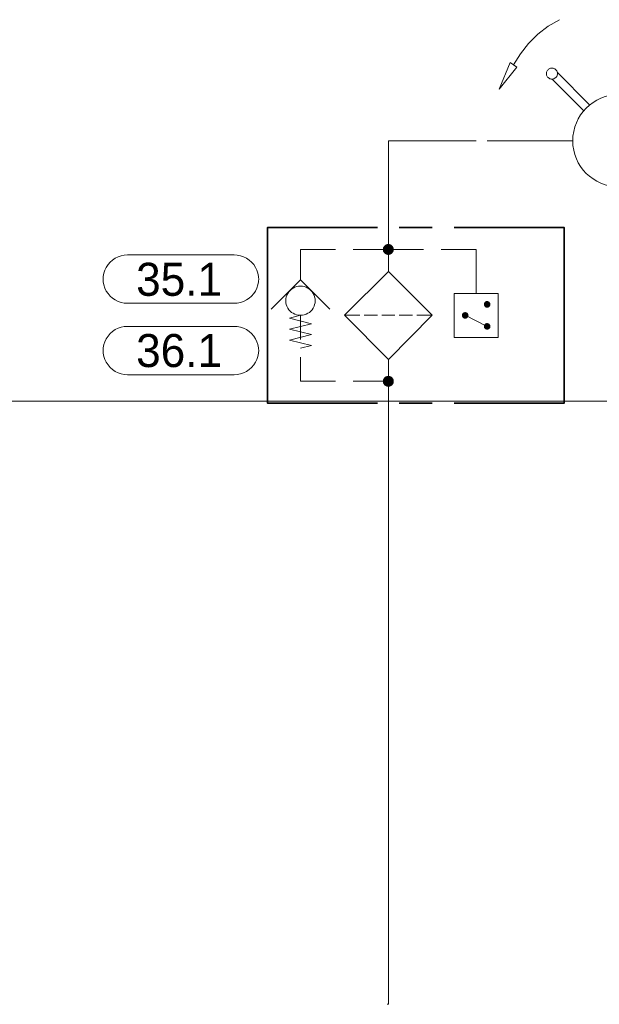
# Model space of a CAD drawing. Header units: millimetres. Extents: x 0 to 203, y 0 to 47.
# Tile 46 of 196: x 35.8 to 37.87, y 3.5 to 7.02. Entities that reach past the tile are written whole.
import ezdxf

# ---------------------------------------------------------------- set-up
doc = ezdxf.new("R2010")
doc.units = ezdxf.units.MM
for name, color, linetype in [('PDF_Geomertry', 7, 'Continuous'), ('PDF_Solid Fills', 7, 'Continuous'), ('PDF_Text', 7, 'Continuous')]:
    doc.layers.add(name, color=color, linetype=linetype)
doc.styles.add('PDF Arial', font='txt')

msp = doc.modelspace()

# ---------------------------------------------------------------- hatches: boundary and pattern name
at = {"layer": 'PDF_Solid Fills', "transparency": 33554559}
for points in [[(37.1188, 6.1943), (37.0987, 6.1943), (37.0993, 6.1971)], [(37.1188, 6.1943), (37.0993, 6.1993), (37.1001, 6.2021)], [(37.1188, 6.1943), (37.0993, 6.1971), (37.0993, 6.1993)], [(37.1188, 6.1943), (37.1001, 6.2021), (37.1015, 6.204)], [(37.1188, 6.1943), (37.1015, 6.204), (37.1029, 6.2062)], [(37.1188, 6.1943), (37.1029, 6.2062), (37.1049, 6.2082)], [(37.1188, 6.1943), (37.1049, 6.2082), (37.1063, 6.2096)], [(37.1188, 6.1943), (37.1063, 6.2096), (37.1085, 6.2118)], [(37.1188, 6.1943), (37.1085, 6.2118), (37.1113, 6.2124)], [(37.1188, 6.1943), (37.1113, 6.2124), (37.1132, 6.2132)], [(37.1188, 6.1943), (37.1132, 6.2132), (37.116, 6.2138)], [(37.1188, 6.1943), (37.116, 6.2138), (37.1188, 6.2138)], [(37.1188, 6.1943), (37.121, 6.2138), (37.1237, 6.2132)], [(37.1188, 6.1943), (37.1188, 6.2138), (37.121, 6.2138)], [(37.1188, 6.1943), (37.1237, 6.2132), (37.1257, 6.2124)], [(37.1188, 6.1943), (37.1257, 6.2124), (37.1285, 6.2118)], [(37.1188, 6.1943), (37.1285, 6.2118), (37.1307, 6.2096)], [(37.1188, 6.1943), (37.1307, 6.2096), (37.1326, 6.2082)], [(37.1188, 6.1943), (37.1326, 6.2082), (37.134, 6.2062)], [(37.1188, 6.1943), (37.134, 6.2062), (37.1354, 6.204)], [(37.1188, 6.1943), (37.1354, 6.204), (37.1368, 6.2021)], [(37.1188, 6.1943), (37.1368, 6.2021), (37.1376, 6.1993)], [(37.1188, 6.1943), (37.1376, 6.1993), (37.1382, 6.1971)], [(37.1188, 6.1943), (37.1382, 6.1971), (37.1382, 6.1943)], [(37.1188, 6.1943), (37.0993, 6.1915), (37.0987, 6.1943)], [(37.1188, 6.1943), (37.0993, 6.1896), (37.0993, 6.1915)], [(37.1188, 6.1943), (37.1001, 6.1868), (37.0993, 6.1896)], [(37.1188, 6.1943), (37.1015, 6.1846), (37.1001, 6.1868)], [(37.1188, 6.1943), (37.1029, 6.1826), (37.1015, 6.1846)], [(37.1188, 6.1943), (37.1049, 6.1804), (37.1029, 6.1826)], [(37.1188, 6.1943), (37.1063, 6.179), (37.1049, 6.1804)], [(37.1188, 6.1943), (37.1085, 6.1776), (37.1063, 6.179)], [(37.1188, 6.1943), (37.1113, 6.1763), (37.1085, 6.1776)], [(37.1188, 6.1943), (37.1132, 6.1757), (37.1113, 6.1763)], [(37.1188, 6.1943), (37.116, 6.1749), (37.1132, 6.1757)], [(37.1188, 6.1943), (37.1188, 6.1749), (37.116, 6.1749)], [(37.1188, 6.1943), (37.121, 6.1749), (37.1188, 6.1749)], [(37.1188, 6.1943), (37.1237, 6.1757), (37.121, 6.1749)], [(37.1188, 6.1943), (37.1257, 6.1763), (37.1237, 6.1757)], [(37.1188, 6.1943), (37.1285, 6.1776), (37.1257, 6.1763)], [(37.1188, 6.1943), (37.1307, 6.179), (37.1285, 6.1776)], [(37.1188, 6.1943), (37.1326, 6.1804), (37.1307, 6.179)], [(37.1188, 6.1943), (37.134, 6.1826), (37.1326, 6.1804)], [(37.1188, 6.1943), (37.1354, 6.1846), (37.134, 6.1826)], [(37.1188, 6.1943), (37.1368, 6.1868), (37.1354, 6.1846)], [(37.1188, 6.1943), (37.1376, 6.1896), (37.1368, 6.1868)], [(37.1188, 6.1943), (37.1382, 6.1915), (37.1376, 6.1896)], [(37.1188, 6.1943), (37.1382, 6.1943), (37.1382, 6.1915)], [(37.4724, 5.9979), (37.4604, 6.0012), (37.4613, 6.0026)], [(37.4724, 5.9979), (37.4604, 5.9993), (37.4604, 6.0012)], [(37.4724, 5.9979), (37.4604, 5.9979), (37.4604, 5.9993)], [(37.4724, 5.9979), (37.4604, 5.9965), (37.4604, 5.9979)], [(37.4724, 5.9979), (37.4604, 5.9951), (37.4604, 5.9965)], [(37.4724, 5.9979), (37.4613, 5.9938), (37.4604, 5.9951)], [(37.4724, 5.9979), (37.4613, 6.0026), (37.4618, 6.004)], [(37.4724, 5.9979), (37.4618, 5.9924), (37.4613, 5.9938)], [(37.4724, 5.9979), (37.4618, 6.004), (37.4626, 6.0049)], [(37.4724, 5.9979), (37.4626, 5.991), (37.4618, 5.9924)], [(37.4724, 5.9979), (37.4626, 6.0049), (37.464, 6.0063)], [(37.4724, 5.9979), (37.464, 5.9896), (37.4626, 5.991)], [(37.4724, 5.9979), (37.464, 6.0063), (37.4646, 6.0076)], [(37.4724, 5.9979), (37.4646, 5.9888), (37.464, 5.9896)], [(37.4724, 5.9979), (37.4646, 6.0076), (37.466, 6.0082)], [(37.4724, 5.9979), (37.466, 5.9874), (37.4646, 5.9888)], [(37.4724, 5.9979), (37.466, 6.0082), (37.4674, 6.009)], [(37.4724, 5.9979), (37.4674, 5.9868), (37.466, 5.9874)], [(37.4724, 5.9979), (37.4674, 6.009), (37.4688, 6.0096)], [(37.4724, 5.9979), (37.4688, 5.9868), (37.4674, 5.9868)], [(37.4724, 5.9979), (37.4688, 6.0096), (37.471, 6.0096)], [(37.4724, 5.9979), (37.471, 5.986), (37.4688, 5.9868)], [(37.4724, 5.9979), (37.471, 6.0096), (37.4724, 6.0096)], [(37.4724, 5.9979), (37.4724, 5.986), (37.471, 5.986)], [(37.4724, 5.9979), (37.4751, 6.0096), (37.4765, 6.009)], [(37.4724, 5.9979), (37.4737, 6.0096), (37.4751, 6.0096)], [(37.4724, 5.9979), (37.4724, 6.0096), (37.4737, 6.0096)], [(37.4724, 5.9979), (37.4765, 6.009), (37.4779, 6.0082)], [(37.4724, 5.9979), (37.4779, 6.0082), (37.4793, 6.0076)], [(37.4724, 5.9979), (37.4793, 6.0076), (37.4807, 6.0063)], [(37.4724, 5.9979), (37.4807, 6.0063), (37.4813, 6.0049)], [(37.4724, 5.9979), (37.4813, 6.0049), (37.4826, 6.004)], [(37.4724, 5.9979), (37.4826, 6.004), (37.4835, 6.0026)], [(37.4724, 5.9979), (37.4835, 6.0026), (37.4835, 6.0012)], [(37.4724, 5.9979), (37.4835, 6.0012), (37.484, 5.9993)], [(37.4724, 5.9979), (37.484, 5.9993), (37.484, 5.9979)], [(37.4724, 5.9979), (37.4737, 5.986), (37.4724, 5.986)], [(37.4724, 5.9979), (37.4751, 5.9868), (37.4737, 5.986)], [(37.4724, 5.9979), (37.4765, 5.9868), (37.4751, 5.9868)], [(37.4724, 5.9979), (37.4779, 5.9874), (37.4765, 5.9868)], [(37.4724, 5.9979), (37.4793, 5.9888), (37.4779, 5.9874)], [(37.4724, 5.9979), (37.4807, 5.9896), (37.4793, 5.9888)], [(37.4724, 5.9979), (37.4813, 5.991), (37.4807, 5.9896)], [(37.4724, 5.9979), (37.4826, 5.9924), (37.4813, 5.991)], [(37.4724, 5.9979), (37.4835, 5.9938), (37.4826, 5.9924)], [(37.4724, 5.9979), (37.4835, 5.9951), (37.4835, 5.9938)], [(37.4724, 5.9979), (37.484, 5.9965), (37.4835, 5.9951)], [(37.4724, 5.9979), (37.484, 5.9979), (37.484, 5.9965)], [(37.3937, 5.959), (37.3821, 5.9618), (37.3826, 5.9632)], [(37.3937, 5.959), (37.3821, 5.9604), (37.3821, 5.9618)], [(37.3937, 5.959), (37.3821, 5.959), (37.3821, 5.9604)], [(37.3937, 5.959), (37.3821, 5.9568), (37.3821, 5.959)], [(37.3937, 5.959), (37.3821, 5.9554), (37.3821, 5.9568)], [(37.3937, 5.959), (37.3826, 5.954), (37.3821, 5.9554)], [(37.3937, 5.959), (37.3826, 5.9632), (37.3835, 5.9646)], [(37.3937, 5.959), (37.3835, 5.9526), (37.3826, 5.954)], [(37.3937, 5.959), (37.3835, 5.9646), (37.384, 5.966)], [(37.3937, 5.959), (37.384, 5.9513), (37.3835, 5.9526)], [(37.3937, 5.959), (37.384, 5.966), (37.3854, 5.9674)], [(37.3937, 5.959), (37.3854, 5.9507), (37.384, 5.9513)], [(37.3937, 5.959), (37.3854, 5.9674), (37.3863, 5.9679)], [(37.3937, 5.959), (37.3863, 5.9493), (37.3854, 5.9507)], [(37.3937, 5.959), (37.3863, 5.9679), (37.3876, 5.9688)], [(37.3937, 5.959), (37.3876, 5.9485), (37.3863, 5.9493)], [(37.3937, 5.959), (37.3876, 5.9688), (37.389, 5.9693)], [(37.3937, 5.959), (37.389, 5.9479), (37.3876, 5.9485)], [(37.3937, 5.959), (37.389, 5.9693), (37.3904, 5.9701)], [(37.3937, 5.959), (37.3904, 5.9471), (37.389, 5.9479)], [(37.3937, 5.959), (37.3904, 5.9701), (37.3918, 5.9701)], [(37.3937, 5.959), (37.3918, 5.9471), (37.3904, 5.9471)], [(37.3937, 5.959), (37.3918, 5.9701), (37.3937, 5.9707)], [(37.3937, 5.959), (37.3937, 5.9471), (37.3918, 5.9471)], [(37.3937, 5.959), (37.3937, 5.9707), (37.3951, 5.9701)], [(37.3937, 5.959), (37.3965, 5.9701), (37.3979, 5.9693)], [(37.3937, 5.959), (37.3951, 5.9701), (37.3965, 5.9701)], [(37.3937, 5.959), (37.3979, 5.9693), (37.3993, 5.9688)], [(37.3937, 5.959), (37.3993, 5.9688), (37.4007, 5.9679)], [(37.3937, 5.959), (37.4007, 5.9679), (37.4021, 5.9674)], [(37.3937, 5.959), (37.4021, 5.9674), (37.4029, 5.966)], [(37.3937, 5.959), (37.4029, 5.966), (37.4035, 5.9646)], [(37.3937, 5.959), (37.4035, 5.9646), (37.4043, 5.9632)], [(37.3937, 5.959), (37.4043, 5.9632), (37.4049, 5.9618)], [(37.3937, 5.959), (37.4049, 5.9618), (37.4049, 5.9604)], [(37.3937, 5.959), (37.4049, 5.9604), (37.4057, 5.959)], [(37.3937, 5.959), (37.3951, 5.9471), (37.3937, 5.9471)], [(37.3937, 5.959), (37.3965, 5.9471), (37.3951, 5.9471)], [(37.3937, 5.959), (37.3979, 5.9479), (37.3965, 5.9471)], [(37.3937, 5.959), (37.3993, 5.9485), (37.3979, 5.9479)], [(37.3937, 5.959), (37.4007, 5.9493), (37.3993, 5.9485)], [(37.3937, 5.959), (37.4021, 5.9507), (37.4007, 5.9493)], [(37.3937, 5.959), (37.4029, 5.9513), (37.4021, 5.9507)], [(37.3937, 5.959), (37.4035, 5.9526), (37.4029, 5.9513)], [(37.3937, 5.959), (37.4043, 5.954), (37.4035, 5.9526)], [(37.3937, 5.959), (37.4049, 5.9554), (37.4043, 5.954)], [(37.3937, 5.959), (37.4049, 5.9568), (37.4049, 5.9554)], [(37.3937, 5.959), (37.4057, 5.959), (37.4049, 5.9568)], [(37.4724, 5.9193), (37.4604, 5.9221), (37.4613, 5.9235)], [(37.4724, 5.9193), (37.4604, 5.9207), (37.4604, 5.9221)], [(37.4724, 5.9193), (37.4604, 5.9193), (37.4604, 5.9207)], [(37.4724, 5.9193), (37.4604, 5.9179), (37.4604, 5.9193)], [(37.4724, 5.9193), (37.4604, 5.9165), (37.4604, 5.9179)], [(37.4724, 5.9193), (37.4613, 5.9146), (37.4604, 5.9165)], [(37.4724, 5.9193), (37.4613, 5.9235), (37.4618, 5.9249)], [(37.4724, 5.9193), (37.4618, 5.9132), (37.4613, 5.9146)], [(37.4724, 5.9193), (37.4618, 5.9249), (37.4626, 5.9263)], [(37.4724, 5.9193), (37.4626, 5.9124), (37.4618, 5.9132)], [(37.4724, 5.9193), (37.4626, 5.9263), (37.464, 5.9276)], [(37.4724, 5.9193), (37.464, 5.911), (37.4626, 5.9124)], [(37.4724, 5.9193), (37.464, 5.9276), (37.4646, 5.9285)], [(37.4724, 5.9193), (37.4646, 5.9096), (37.464, 5.911)], [(37.4724, 5.9193), (37.4646, 5.9285), (37.466, 5.9299)], [(37.4724, 5.9193), (37.466, 5.909), (37.4646, 5.9096)], [(37.4724, 5.9193), (37.466, 5.9299), (37.4674, 5.9304)], [(37.4724, 5.9193), (37.4674, 5.9082), (37.466, 5.909)], [(37.4724, 5.9193), (37.4674, 5.9304), (37.4688, 5.9304)], [(37.4724, 5.9193), (37.4688, 5.9082), (37.4674, 5.9082)], [(37.4724, 5.9193), (37.4688, 5.9304), (37.471, 5.9313)], [(37.4724, 5.9193), (37.471, 5.9076), (37.4688, 5.9082)], [(37.4724, 5.9193), (37.471, 5.9313), (37.4724, 5.9313)], [(37.4724, 5.9193), (37.4724, 5.9076), (37.471, 5.9076)], [(37.4724, 5.9193), (37.4737, 5.9313), (37.4751, 5.9304)], [(37.4724, 5.9193), (37.4724, 5.9313), (37.4737, 5.9313)], [(37.4724, 5.9193), (37.4765, 5.9304), (37.4779, 5.9299)], [(37.4724, 5.9193), (37.4751, 5.9304), (37.4765, 5.9304)], [(37.4724, 5.9193), (37.4779, 5.9299), (37.4793, 5.9285)], [(37.4724, 5.9193), (37.4793, 5.9285), (37.4807, 5.9276)], [(37.4724, 5.9193), (37.4807, 5.9276), (37.4813, 5.9263)], [(37.4724, 5.9193), (37.4813, 5.9263), (37.4826, 5.9249)], [(37.4724, 5.9193), (37.4826, 5.9249), (37.4835, 5.9235)], [(37.4724, 5.9193), (37.4835, 5.9235), (37.4835, 5.9221)], [(37.4724, 5.9193), (37.4835, 5.9221), (37.484, 5.9207)], [(37.4724, 5.9193), (37.484, 5.9207), (37.484, 5.9193)], [(37.4724, 5.9193), (37.4737, 5.9076), (37.4724, 5.9076)], [(37.4724, 5.9193), (37.4751, 5.9082), (37.4737, 5.9076)], [(37.4724, 5.9193), (37.4765, 5.9082), (37.4751, 5.9082)], [(37.4724, 5.9193), (37.4779, 5.909), (37.4765, 5.9082)], [(37.4724, 5.9193), (37.4793, 5.9096), (37.4779, 5.909)], [(37.4724, 5.9193), (37.4807, 5.911), (37.4793, 5.9096)], [(37.4724, 5.9193), (37.4813, 5.9124), (37.4807, 5.911)], [(37.4724, 5.9193), (37.4826, 5.9132), (37.4813, 5.9124)], [(37.4724, 5.9193), (37.4835, 5.9146), (37.4826, 5.9132)], [(37.4724, 5.9193), (37.4835, 5.9165), (37.4835, 5.9146)], [(37.4724, 5.9193), (37.484, 5.9179), (37.4835, 5.9165)], [(37.4724, 5.9193), (37.484, 5.9193), (37.484, 5.9179)], [(37.1188, 5.7229), (37.1063, 5.7388), (37.1085, 5.7401)], [(37.1188, 5.7229), (37.1085, 5.7401), (37.1113, 5.741)], [(37.1188, 5.7229), (37.1113, 5.741), (37.1132, 5.7415)], [(37.1188, 5.7229), (37.1132, 5.7415), (37.116, 5.7424)], [(37.1188, 5.7229), (37.116, 5.7424), (37.1188, 5.7424)], [(37.1188, 5.7229), (37.121, 5.7424), (37.1237, 5.7415)], [(37.1188, 5.7229), (37.1188, 5.7424), (37.121, 5.7424)], [(37.1188, 5.7229), (37.1237, 5.7415), (37.1257, 5.741)], [(37.1188, 5.7229), (37.1257, 5.741), (37.1285, 5.7401)], [(37.1188, 5.7229), (37.1285, 5.7401), (37.1307, 5.7388)], [(37.1188, 5.7229), (37.0987, 5.7229), (37.0993, 5.7257)], [(37.1188, 5.7229), (37.0993, 5.7201), (37.0987, 5.7229)], [(37.1188, 5.7229), (37.0993, 5.7276), (37.1001, 5.7304)], [(37.1188, 5.7229), (37.0993, 5.7257), (37.0993, 5.7276)], [(37.1188, 5.7229), (37.0993, 5.7179), (37.0993, 5.7201)], [(37.1188, 5.7229), (37.1001, 5.7151), (37.0993, 5.7179)], [(37.1188, 5.7229), (37.1001, 5.7304), (37.1015, 5.7326)], [(37.1188, 5.7229), (37.1015, 5.7132), (37.1001, 5.7151)], [(37.1188, 5.7229), (37.1015, 5.7326), (37.1029, 5.7346)], [(37.1188, 5.7229), (37.1029, 5.711), (37.1015, 5.7132)], [(37.1188, 5.7229), (37.1029, 5.7346), (37.1049, 5.7368)], [(37.1188, 5.7229), (37.1049, 5.709), (37.1029, 5.711)], [(37.1188, 5.7229), (37.1049, 5.7368), (37.1063, 5.7388)], [(37.1188, 5.7229), (37.1063, 5.7076), (37.1049, 5.709)], [(37.1188, 5.7229), (37.1085, 5.7062), (37.1063, 5.7076)], [(37.1188, 5.7229), (37.1113, 5.7049), (37.1085, 5.7062)], [(37.1188, 5.7229), (37.1132, 5.704), (37.1113, 5.7049)], [(37.1188, 5.7229), (37.116, 5.7035), (37.1132, 5.704)], [(37.1188, 5.7229), (37.1188, 5.7035), (37.116, 5.7035)], [(37.1188, 5.7229), (37.1307, 5.7388), (37.1326, 5.7368)], [(37.1188, 5.7229), (37.1326, 5.7368), (37.134, 5.7346)], [(37.1188, 5.7229), (37.134, 5.7346), (37.1354, 5.7326)], [(37.1188, 5.7229), (37.1354, 5.7326), (37.1368, 5.7304)], [(37.1188, 5.7229), (37.1368, 5.7304), (37.1376, 5.7276)], [(37.1188, 5.7229), (37.1376, 5.7276), (37.1382, 5.7257)], [(37.1188, 5.7229), (37.1382, 5.7257), (37.1382, 5.7229)], [(37.1188, 5.7229), (37.121, 5.7035), (37.1188, 5.7035)], [(37.1188, 5.7229), (37.1237, 5.704), (37.121, 5.7035)], [(37.1188, 5.7229), (37.1257, 5.7049), (37.1237, 5.704)], [(37.1188, 5.7229), (37.1285, 5.7062), (37.1257, 5.7049)], [(37.1188, 5.7229), (37.1307, 5.7076), (37.1285, 5.7062)], [(37.1188, 5.7229), (37.1326, 5.709), (37.1307, 5.7076)], [(37.1188, 5.7229), (37.134, 5.711), (37.1326, 5.709)], [(37.1188, 5.7229), (37.1354, 5.7132), (37.134, 5.711)], [(37.1188, 5.7229), (37.1368, 5.7151), (37.1354, 5.7132)], [(37.1188, 5.7229), (37.1376, 5.7179), (37.1368, 5.7151)], [(37.1188, 5.7229), (37.1382, 5.7201), (37.1376, 5.7179)], [(37.1188, 5.7229), (37.1382, 5.7229), (37.1382, 5.7201)]]:
    msp.add_hatch(color=256, dxfattribs=at).paths.add_polyline_path(points)

# ---------------------------------------------------------------- linework, layer by layer
at = {"layer": 'PDF_Geomertry', "lineweight": 15}
for points in [[(37.7313, 7.016), (37.691, 6.9924), (37.6535, 6.9638), (37.6201, 6.9313), (37.591, 6.8943), (37.5668, 6.8549)], [(37.7043, 6.8035), (37.8182, 6.6896)], [(37.7237, 6.8271), (37.8376, 6.7132)], [(37.1188, 6.116), (37.1188, 6.2729), (37.1188, 6.5832), (37.4326, 6.5832)], [(37.5507, 6.5832), (37.4724, 6.5832), (37.7785, 6.5832)], [(36.8043, 6.0854), (36.8043, 6.116), (36.8043, 6.1943), (36.9299, 6.1943)], [(36.9932, 6.1943), (37.1188, 6.1943), (37.2446, 6.1943)], [(37.4326, 6.0374), (37.4326, 6.1943), (37.3071, 6.1943)], [(36.6993, 5.9804), (36.8043, 6.0854), (36.909, 5.9804)], [(36.8043, 5.841), (36.8438, 5.8507), (36.7646, 5.8701), (36.8438, 5.8901), (36.7646, 5.9096), (36.8438, 5.929), (36.7646, 5.9485), (36.8043, 5.959), (36.8043, 5.8721)], [(37.016, 5.959), (36.9613, 5.959)], [(37.0793, 5.959), (37.0321, 5.959)], [(37.0951, 5.959), (37.1424, 5.959)], [(37.1576, 5.959), (37.2049, 5.959)], [(37.2757, 5.959), (37.221, 5.959)], [(37.3937, 5.959), (37.4724, 5.9193)], [(36.8043, 5.809), (36.8043, 5.7229), (36.9299, 5.7229)], [(37.1188, 5.8013), (37.1188, 5.6443), (37.1188, 3.4951), (37.1146, 3.4951)], [(36.9932, 5.7229), (37.1188, 5.7229)], [(3.7126, 5.6521), (45.1654, 5.6521)]]:
    msp.add_lwpolyline(points, dxfattribs=at)
for points in [[(37.5785, 6.8465), (37.5549, 6.8624), (37.5154, 6.7679)], [(37.7237, 6.8229), (37.7237, 6.8257), (37.7229, 6.8285), (37.7224, 6.8304), (37.721, 6.8326), (37.7196, 6.8354), (37.7182, 6.8368), (37.716, 6.8388), (37.714, 6.8401), (37.7113, 6.841), (37.709, 6.8424), (37.7063, 6.8424), (37.7043, 6.8429), (37.7015, 6.8424), (37.6987, 6.8424), (37.6965, 6.841), (37.6946, 6.8401), (37.6918, 6.8388), (37.6904, 6.8368), (37.6882, 6.8354), (37.6868, 6.8326), (37.6862, 6.8304), (37.6849, 6.8285), (37.6849, 6.8257), (37.684, 6.8229), (37.6849, 6.8207), (37.6849, 6.8179), (37.6862, 6.8151), (37.6868, 6.8132), (37.6882, 6.811), (37.6904, 6.809), (37.6918, 6.8076), (37.6946, 6.8063), (37.6965, 6.8049), (37.6987, 6.804), (37.7015, 6.8035), (37.7043, 6.8035), (37.7063, 6.8035), (37.709, 6.804), (37.7113, 6.8049), (37.714, 6.8063), (37.716, 6.8076), (37.7182, 6.809), (37.7196, 6.811), (37.721, 6.8132), (37.7224, 6.8151), (37.7229, 6.8179), (37.7237, 6.8207), (37.7237, 6.8229)], [(36.5668, 6.1749), (36.5779, 6.1743), (36.5896, 6.1715), (36.6001, 6.1679), (36.6104, 6.1632), (36.6201, 6.1563), (36.6293, 6.1485), (36.6368, 6.1401), (36.6432, 6.1304), (36.6479, 6.1201), (36.6521, 6.109), (36.6543, 6.0979), (36.6549, 6.086), (36.6549, 6.0901), (36.6543, 6.0785), (36.6521, 6.0674), (36.6479, 6.0563), (36.6432, 6.0457), (36.6368, 6.0368), (36.6293, 6.0276), (36.6201, 6.0201), (36.6104, 6.0138), (36.6001, 6.0082), (36.5896, 6.0049), (36.5779, 6.0026), (36.5668, 6.0021), (36.1854, 6.0021), (36.1737, 6.0026), (36.1626, 6.0049), (36.1515, 6.0082), (36.141, 6.0138), (36.1313, 6.0201), (36.1229, 6.0276), (36.1154, 6.0368), (36.109, 6.0457), (36.1035, 6.0563), (36.1001, 6.0674), (36.0979, 6.0785), (36.0974, 6.0901), (36.0974, 6.086), (36.0979, 6.0979), (36.1001, 6.109), (36.1035, 6.1201), (36.109, 6.1304), (36.1154, 6.1401), (36.1229, 6.1485), (36.1313, 6.1563), (36.141, 6.1632), (36.1515, 6.1679), (36.1626, 6.1715), (36.1737, 6.1743), (36.1854, 6.1749), (36.5668, 6.1749)], [(37.1188, 6.116), (37.2757, 5.959), (37.1188, 5.8013), (36.9613, 5.959)], [(36.8563, 6.011), (36.8563, 6.0179), (36.8549, 6.0249), (36.8529, 6.0313), (36.8493, 6.0374), (36.846, 6.0429), (36.841, 6.0479), (36.8363, 6.0526), (36.8307, 6.0563), (36.8243, 6.0596), (36.8174, 6.0618), (36.8112, 6.0632), (36.8043, 6.0632), (36.7974, 6.0632), (36.7904, 6.0618), (36.784, 6.0596), (36.7779, 6.0563), (36.7724, 6.0526), (36.7674, 6.0479), (36.7626, 6.0429), (36.759, 6.0374), (36.7557, 6.0313), (36.7535, 6.0249), (36.7521, 6.0179), (36.7521, 6.011), (36.7521, 6.004), (36.7535, 5.9971), (36.7557, 5.991), (36.759, 5.9846), (36.7626, 5.979), (36.7674, 5.9743), (36.7724, 5.9693), (36.7779, 5.966), (36.784, 5.9624), (36.7904, 5.9604), (36.7974, 5.959), (36.8043, 5.959), (36.8112, 5.959), (36.8174, 5.9604), (36.8243, 5.9624), (36.8307, 5.966), (36.8363, 5.9693), (36.841, 5.9743), (36.846, 5.979), (36.8493, 5.9846), (36.8529, 5.991), (36.8549, 5.9971), (36.8563, 6.004), (36.8563, 6.011)], [(37.3543, 5.8799), (37.5113, 5.8799), (37.5113, 6.0374), (37.3543, 6.0374), (37.3543, 5.8799)], [(36.5668, 5.9193), (36.5779, 5.9188), (36.5896, 5.9165), (36.6001, 5.9124), (36.6104, 5.9076), (36.6201, 5.9013), (36.6293, 5.8937), (36.6368, 5.8846), (36.6432, 5.8749), (36.6479, 5.8646), (36.6521, 5.854), (36.6543, 5.8424), (36.6549, 5.8312), (36.6549, 5.8346), (36.6543, 5.8235), (36.6521, 5.8118), (36.6479, 5.8013), (36.6432, 5.791), (36.6368, 5.7813), (36.6293, 5.7721), (36.6201, 5.7646), (36.6104, 5.7582), (36.6001, 5.7535), (36.5896, 5.7493), (36.5779, 5.7471), (36.5668, 5.7465), (36.1854, 5.7465), (36.1737, 5.7471), (36.1626, 5.7493), (36.1515, 5.7535), (36.141, 5.7582), (36.1313, 5.7646), (36.1229, 5.7721), (36.1154, 5.7813), (36.109, 5.791), (36.1035, 5.8013), (36.1001, 5.8118), (36.0979, 5.8235), (36.0974, 5.8346), (36.0974, 5.8312), (36.0979, 5.8424), (36.1001, 5.854), (36.1035, 5.8646), (36.109, 5.8749), (36.1154, 5.8846), (36.1229, 5.8937), (36.1313, 5.9013), (36.141, 5.9076), (36.1515, 5.9124), (36.1626, 5.9165), (36.1737, 5.9188), (36.1854, 5.9193), (36.5668, 5.9193)]]:
    msp.add_lwpolyline(points, close=True, dxfattribs=at)
at = {"layer": 'PDF_Geomertry', "lineweight": 35}
for points in [[(37.0793, 5.6443), (36.6862, 5.6443), (36.6862, 6.2729), (37.0793, 6.2729)], [(37.1576, 6.2729), (37.2757, 6.2729)], [(37.3543, 6.2729), (37.7474, 6.2729), (37.7474, 5.6443), (37.3543, 5.6443)], [(37.2757, 5.6443), (37.1576, 5.6443)]]:
    msp.add_lwpolyline(points, dxfattribs=at)
at = {"layer": 'PDF_Geomertry', "lineweight": 0}
for points in [[(37.1085, 6.1943), (37.109, 6.1929), (37.109, 6.1915), (37.1099, 6.191), (37.1099, 6.1896), (37.1104, 6.1882), (37.1118, 6.1874), (37.1126, 6.1868), (37.114, 6.186), (37.1146, 6.1854), (37.116, 6.1846), (37.1174, 6.1846), (37.1188, 6.1846), (37.1196, 6.1846), (37.121, 6.1846), (37.1224, 6.1854), (37.1237, 6.186), (37.1243, 6.1868), (37.1257, 6.1874), (37.1265, 6.1882), (37.1271, 6.1896), (37.1279, 6.191), (37.1279, 6.1915), (37.1285, 6.1929), (37.1285, 6.1943), (37.1285, 6.1957), (37.1279, 6.1971), (37.1279, 6.1979), (37.1271, 6.1993), (37.1265, 6.2007), (37.1257, 6.2013), (37.1243, 6.2021), (37.1237, 6.2026), (37.1224, 6.2035), (37.121, 6.204), (37.1196, 6.204), (37.1188, 6.204), (37.1174, 6.204), (37.116, 6.204), (37.1146, 6.2035), (37.114, 6.2026), (37.1126, 6.2021), (37.1118, 6.2013), (37.1104, 6.2007), (37.1099, 6.1993), (37.1099, 6.1979), (37.109, 6.1971), (37.109, 6.1957), (37.1085, 6.1943)], [(37.466, 5.9979), (37.466, 5.9971), (37.4668, 5.9965), (37.4668, 5.9957), (37.4668, 5.9951), (37.4674, 5.9943), (37.4682, 5.9938), (37.4688, 5.9929), (37.4696, 5.9929), (37.4701, 5.9924), (37.471, 5.9924), (37.4715, 5.9924), (37.4724, 5.9924), (37.4729, 5.9924), (37.4737, 5.9924), (37.4743, 5.9924), (37.4751, 5.9929), (37.4757, 5.9929), (37.4765, 5.9938), (37.4771, 5.9943), (37.4771, 5.9951), (37.4779, 5.9957), (37.4779, 5.9965), (37.4779, 5.9971), (37.4779, 5.9979), (37.4779, 5.9985), (37.4779, 5.9993), (37.4779, 5.9999), (37.4771, 6.0007), (37.4771, 6.0012), (37.4765, 6.0021), (37.4757, 6.0026), (37.4751, 6.0026), (37.4743, 6.0035), (37.4737, 6.0035), (37.4729, 6.004), (37.4724, 6.004), (37.4715, 6.004), (37.471, 6.0035), (37.4701, 6.0035), (37.4696, 6.0026), (37.4688, 6.0026), (37.4682, 6.0021), (37.4674, 6.0012), (37.4668, 6.0007), (37.4668, 5.9999), (37.4668, 5.9993), (37.466, 5.9985), (37.466, 5.9979)], [(37.3876, 5.959), (37.3876, 5.9576), (37.3876, 5.9568), (37.3882, 5.9562), (37.3882, 5.9554), (37.389, 5.9549), (37.3896, 5.9549), (37.3896, 5.954), (37.3904, 5.9535), (37.391, 5.9535), (37.3918, 5.9526), (37.3932, 5.9526), (37.3937, 5.9526), (37.3946, 5.9526), (37.3951, 5.9526), (37.396, 5.9535), (37.3965, 5.9535), (37.3974, 5.954), (37.3979, 5.9549), (37.3988, 5.9554), (37.3993, 5.9562), (37.3993, 5.9568), (37.3993, 5.9576), (37.3993, 5.959), (37.3993, 5.9596), (37.3993, 5.9604), (37.3993, 5.961), (37.3988, 5.9618), (37.3979, 5.9624), (37.3979, 5.9632), (37.3974, 5.9632), (37.3965, 5.9638), (37.396, 5.9638), (37.3951, 5.9646), (37.3946, 5.9646), (37.3937, 5.9646), (37.3932, 5.9646), (37.3918, 5.9646), (37.391, 5.9638), (37.3904, 5.9638), (37.3896, 5.9632), (37.389, 5.9624), (37.3882, 5.9618), (37.3882, 5.961), (37.3876, 5.9604), (37.3876, 5.9596), (37.3876, 5.959)], [(37.466, 5.9193), (37.466, 5.9188), (37.4668, 5.9179), (37.4668, 5.9174), (37.4668, 5.9165), (37.4674, 5.916), (37.4682, 5.9151), (37.4688, 5.9146), (37.4696, 5.9146), (37.4701, 5.9138), (37.471, 5.9138), (37.4715, 5.9138), (37.4724, 5.9132), (37.4729, 5.9138), (37.4737, 5.9138), (37.4743, 5.9138), (37.4751, 5.9146), (37.4757, 5.9146), (37.4765, 5.9151), (37.4771, 5.916), (37.4771, 5.9165), (37.4779, 5.9174), (37.4779, 5.9179), (37.4779, 5.9188), (37.4779, 5.9193), (37.4779, 5.9201), (37.4779, 5.9207), (37.4779, 5.9215), (37.4771, 5.9221), (37.4771, 5.9229), (37.4765, 5.9235), (37.4757, 5.9243), (37.4751, 5.9243), (37.4743, 5.9249), (37.4737, 5.9249), (37.4729, 5.9249), (37.4724, 5.9249), (37.4715, 5.9249), (37.471, 5.9249), (37.4701, 5.9249), (37.4696, 5.9243), (37.4688, 5.9243), (37.4682, 5.9235), (37.4674, 5.9229), (37.4668, 5.9221), (37.4668, 5.9215), (37.4668, 5.9207), (37.466, 5.9201), (37.466, 5.9193)], [(37.1085, 5.7229), (37.109, 5.7215), (37.109, 5.7201), (37.1099, 5.7193), (37.1099, 5.7179), (37.1104, 5.7165), (37.1118, 5.716), (37.1126, 5.7151), (37.114, 5.7146), (37.1146, 5.7138), (37.116, 5.7132), (37.1174, 5.7132), (37.1188, 5.7132), (37.1196, 5.7132), (37.121, 5.7132), (37.1224, 5.7138), (37.1237, 5.7146), (37.1243, 5.7151), (37.1257, 5.716), (37.1265, 5.7165), (37.1271, 5.7179), (37.1279, 5.7193), (37.1279, 5.7201), (37.1285, 5.7215), (37.1285, 5.7229), (37.1285, 5.7243), (37.1279, 5.7257), (37.1279, 5.7263), (37.1271, 5.7276), (37.1265, 5.729), (37.1257, 5.7299), (37.1243, 5.7304), (37.1237, 5.7313), (37.1224, 5.7318), (37.121, 5.7326), (37.1196, 5.7326), (37.1188, 5.7326), (37.1174, 5.7326), (37.116, 5.7326), (37.1146, 5.7318), (37.114, 5.7313), (37.1126, 5.7304), (37.1118, 5.7299), (37.1104, 5.729), (37.1099, 5.7276), (37.1099, 5.7263), (37.109, 5.7257), (37.109, 5.7243), (37.1085, 5.7229)]]:
    msp.add_lwpolyline(points, close=True, dxfattribs=at)
at = {"layer": 'PDF_Geomertry', "lineweight": 15}
msp.add_circle((37.9435, 6.5832), 0.165, dxfattribs=at)

# ---------------------------------------------------------------- texts
at = {"layer": 'PDF_Text', "char_height": 0.11811, "attachment_point": 7, "style": 'PDF Arial'}
for s, insert in [('35.1', (36.216, 6.0269)), ('36.1', (36.216, 5.7722))]:
    msp.add_mtext(s, dxfattribs=dict(at, insert=insert))

doc.saveas('drawing.dxf')
